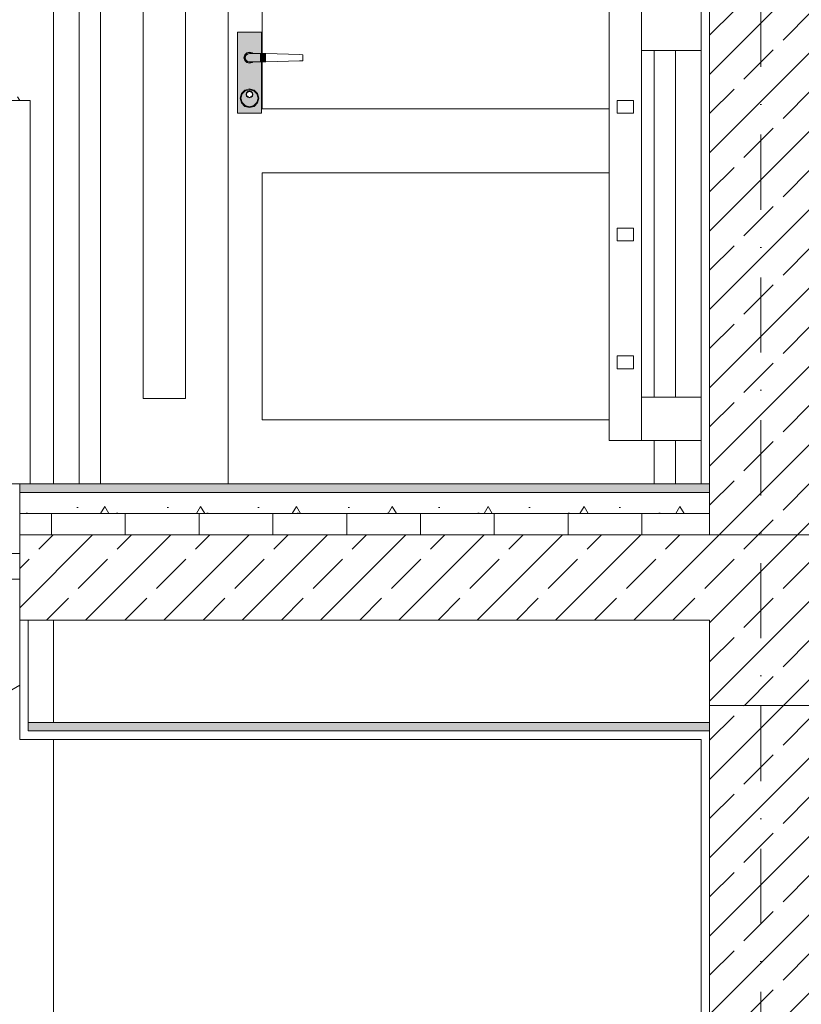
# Model space of a CAD drawing. Header units: millimetres. Extents: x -101298 to -58298, y 45839 to 66839.
# Tile 118 of 124: x -82087 to -80253, y 59648 to 61959. Entities that reach past the tile are written whole.
import ezdxf

# ---------------------------------------------------------------- set-up
doc = ezdxf.new("R2010")
doc.units = ezdxf.units.MM
doc.header["$MEASUREMENT"] = 0
doc.linetypes.add('Kropki i Kreski', pattern=[335.138881, 176.388884, -88.194442, 0, -70.555556])
doc.linetypes.add('Wipeout_Contour', pattern=[1000, 0, -1000])
doc.layers.add('Nowe_Konstrukcja - Schody', color=7, linetype='Continuous')
for name, color, linetype, lineweight, true_color in [('Nowe_Konstrukcja - Schody_Nr_pióra__101', 250, 'Continuous', 13, 0x333333), ('Nowe_Konstrukcja - Stropy_Nr_pióra__23', 7, 'Continuous', 13, 0x858585), ('Nowe_Konstrukcja - Stropy_Nr_pióra__81', 7, 'Continuous', 13, 0x6a6a6a), ('Nowe_Konstrukcja - Ściany zew_Nr_pióra__142', 7, 'Continuous', 0, 0xe8e8e8), ('Nowe_Konstrukcja - Ściany zew_Nr_pióra__23', 7, 'Continuous', 13, 0x858585), ('Nowe_Konstrukcja - Ściany zew_Nr_pióra__62', 7, 'Continuous', 18, 0xaaaaaa)]:
    doc.layers.add(name, color=color, linetype=linetype, lineweight=lineweight, true_color=true_color)
for name, color, linetype, lineweight in [('Nowe_Konstrukcja - Schody_Nr_pióra__3', 7, 'Continuous', 13), ('Nowe_Konstrukcja - Stropy_Nr_pióra__21', 7, 'Continuous', 20), ('Nowe_Konstrukcja - Stropy_Nr_pióra__3', 7, 'Continuous', 13), ('Nowe_Konstrukcja - Ściany zew_Nr_pióra__106', 252, 'Continuous', 13), ('Nowe_Konstrukcja - Ściany zew_Nr_pióra__18', 9, 'Continuous', 15), ('Nowe_Konstrukcja - Ściany zew_Nr_pióra__19', 255, 'Continuous', 0), ('Nowe_Konstrukcja - Ściany zew_Nr_pióra__3', 7, 'Continuous', 13), ('Nowe_Osie_Nr_pióra__3', 7, 'Continuous', 13), ('Nowe_Wnętrze - Umeblowanie_Nr_pióra__3', 7, 'Continuous', 13)]:
    doc.layers.add(name, color=color, linetype=linetype, lineweight=lineweight)
pattern_1 = [(45, (0, 0), (-91.92388, 91.92388), []), (45, (-45.96, 45.96), (-91.92388, 91.92388), [97.5, -32.5])]

msp = doc.modelspace()

# ---------------------------------------------------------------- hatches: boundary and pattern name
at = {"layer": 'Nowe_Konstrukcja - Stropy_Nr_pióra__23', "linetype": 'Continuous', "lineweight": 13, "true_color": 0x858585}
h = msp.add_hatch(dxfattribs=at)
h.set_pattern_fill('Beton_zbrojony_0001', color=252, style=0, pattern_type=2)
h.set_pattern_definition(pattern_1)
h.paths.add_polyline_path([(-80227.8, 63949.4), (-80467.8, 63949.4), (-80467.8, 60749.4), (-80227.8, 60749.4)])
at = {"layer": 'Nowe_Konstrukcja - Stropy_Nr_pióra__23', "linetype": 'Continuous', "lineweight": 0, "true_color": 0xe0e0e0}
for points in [[(-80467.8, 60869.4), (-82087.3, 60869.4), (-82087.3, 60849.4), (-80467.8, 60849.4)], [(-80467.8, 60309.4), (-82067.3, 60309.4), (-82067.3, 60289.4), (-80467.8, 60289.4)]]:
    msp.add_hatch(color=254, dxfattribs=at).paths.add_polyline_path(points)
at = {"layer": 'Nowe_Konstrukcja - Stropy_Nr_pióra__23', "linetype": 'Continuous', "lineweight": 13, "true_color": 0x858585}
h = msp.add_hatch(dxfattribs=at)
h.set_pattern_fill('Beton_lekki_0001', color=252, style=0, pattern_type=2)
h.set_pattern_definition([(0, (0, 0), (0, 389.7114), [24.375, -200.625]), (0, (112.5, 194.86), (0, 389.7114), [24.375, -200.625]), (60, (0, 0), (-337.5, 194.8557), [24.375, -200.625]), (60, (225, 0), (-337.5, 194.8557), [24.375, -200.625]), (120, (24.37, 0), (337.5, 194.8557), [24.375, -200.625]), (120, (249.38, 0), (337.5, 194.8557), [24.375, -200.625]), (0, (0, 37.5), (0, 75), [0, -75, 0, -112.5]), (45, (37.5, 37.5), (-53.03301, 53.03301), [0, -56.25, 0, -93.75])])
h.paths.add_polyline_path([(-80467.8, 60849.4), (-82087.3, 60849.4), (-82087.3, 60799.4), (-80467.8, 60799.4)])
h = msp.add_hatch(dxfattribs=at)
h.set_pattern_fill('Styropian_0001', color=252, style=0, pattern_type=2)
h.set_pattern_definition([(90, (0, 0), (-173.20508, 0), [100, -200]), (90, (-86.6, 150), (-173.20508, 0), [100, -200]), (150, (-4e-14, 100), (86.60254, 150), [100, -200]), (150, (-173.2, 100), (86.60254, 150), [100, -200]), (210, (0, 0), (-86.60254, 150), [100, -200]), (210, (-173.2, -7e-14), (-86.60254, 150), [100, -200])])
h.paths.add_polyline_path([(-80467.8, 60799.4), (-82087.3, 60799.4), (-82087.3, 60749.4), (-80467.8, 60749.4)])
h = msp.add_hatch(dxfattribs=at)
h.set_pattern_fill('Beton_zbrojony_0001', color=252, style=0, pattern_type=2)
h.set_pattern_definition(pattern_1)
h.paths.add_polyline_path([(-80227.8, 60349.4), (-80467.8, 60349.4), (-80467.8, 57149.4), (-80227.8, 57149.4)])
at = {"layer": 'Nowe_Konstrukcja - Ściany zew_Nr_pióra__106', "linetype": 'Continuous', "lineweight": 13}
for points in [[(-81541.7, 61786.9), (-81540.9, 61787.4), (-81543.8, 61790.3), (-81544.3, 61789.5)], [(-81567.8, 61774.4), (-81569.8, 61774.4), (-81566.8, 61763.4), (-81565.1, 61764.4)], [(-81565.1, 61764.4), (-81566.8, 61763.4), (-81558.8, 61755.3), (-81557.8, 61757.1)], [(-81557.8, 61757.1), (-81558.8, 61755.3), (-81547.8, 61752.4), (-81547.8, 61754.4)], [(-81547.8, 61754.4), (-81547.8, 61752.4), (-81536.8, 61755.3), (-81537.8, 61757.1)]]:
    msp.add_hatch(color=252, dxfattribs=at).paths.add_polyline_path(points)
at = {"layer": 'Nowe_Konstrukcja - Ściany zew_Nr_pióra__142', "linetype": 'Continuous', "lineweight": 0, "true_color": 0xe8e8e8}
msp.add_hatch(color=254, dxfattribs=at).paths.add_polyline_path([(-81527.8, 61774.4), (-81525.8, 61774.4), (-81528.7, 61785.4), (-81530.5, 61784.4)])
at = {"layer": 'Nowe_Konstrukcja - Ściany zew_Nr_pióra__18', "linetype": 'Continuous', "lineweight": 15}
h = msp.add_hatch(color=9, dxfattribs=at)
h.paths.add_polyline_path([(-81576.3, 61739.4), (-81519.3, 61739.4), (-81519.3, 61859.5), (-81522.8, 61859.4), (-81540, 61859.4), (-81541.3, 61858.1), (-81547.8, 61856.4), (-81554.3, 61858.1), (-81559, 61862.9), (-81560.8, 61869.4), (-81559, 61875.9), (-81554.3, 61880.7), (-81547.8, 61882.4), (-81541.3, 61880.7), (-81540, 61879.4), (-81522.8, 61879.4), (-81519.3, 61879.3), (-81519.3, 61929.4), (-81576.3, 61929.4)])
h.paths.add_polyline_path([(-81566.8, 61763.4), (-81569.8, 61774.4), (-81566.8, 61785.4), (-81558.8, 61793.5), (-81547.8, 61796.4), (-81536.8, 61793.5), (-81528.7, 61785.4), (-81525.8, 61774.4), (-81528.7, 61763.4), (-81536.8, 61755.3), (-81547.8, 61752.4), (-81558.8, 61755.3)], flags=0)
for points in [[(-81547.8, 61859.4), (-81522.8, 61859.4), (-81522.8, 61879.4), (-81547.8, 61879.4), (-81552.8, 61878.1), (-81556.5, 61874.4), (-81557.8, 61869.4), (-81556.5, 61864.4), (-81552.8, 61860.7)], [(-81522.8, 61879.4), (-81522.8, 61859.4), (-81509.4, 61859.8), (-81509.4, 61879)], [(-81530.5, 61764.4), (-81528.7, 61763.4), (-81525.8, 61774.4), (-81527.8, 61774.4)]]:
    msp.add_hatch(color=9, dxfattribs=at).paths.add_polyline_path(points)
h = msp.add_hatch(color=9, dxfattribs=at)
h.paths.add_polyline_path([(-81567.8, 61774.4), (-81565.1, 61764.4), (-81557.8, 61757.1), (-81547.8, 61754.4), (-81537.8, 61757.1), (-81530.5, 61764.4), (-81527.8, 61774.4), (-81530.5, 61784.4), (-81537.8, 61791.7), (-81547.8, 61794.4), (-81557.8, 61791.7), (-81565.1, 61784.4)])
h.paths.add_polyline_path([(-81555.8, 61783.4), (-81554.7, 61787.4), (-81551.8, 61790.3), (-81547.8, 61791.4), (-81543.8, 61790.3), (-81540.9, 61787.4), (-81539.8, 61783.4), (-81540.9, 61779.4), (-81543.8, 61776.5), (-81547.8, 61775.4), (-81551.8, 61776.5), (-81554.7, 61779.4)], flags=0)
at = {"layer": 'Nowe_Konstrukcja - Ściany zew_Nr_pióra__19', "linetype": 'Continuous', "lineweight": 0}
for points in [[(-81537.8, 61791.7), (-81536.8, 61793.5), (-81547.8, 61796.4), (-81547.8, 61794.4)], [(-81530.5, 61784.4), (-81528.7, 61785.4), (-81536.8, 61793.5), (-81537.8, 61791.7)]]:
    msp.add_hatch(color=255, dxfattribs=at).paths.add_polyline_path(points)
at = {"layer": 'Nowe_Konstrukcja - Ściany zew_Nr_pióra__23', "linetype": 'Continuous', "lineweight": 13, "true_color": 0x858585}
for points in [[(-81541.8, 61879.8), (-81541.3, 61880.7), (-81547.8, 61882.4), (-81547.8, 61881.4)], [(-81541.8, 61879.8), (-81541.4, 61879.4), (-81540, 61879.4), (-81541.3, 61880.7)], [(-81544.3, 61789.5), (-81543.8, 61790.3), (-81547.8, 61791.4), (-81547.8, 61790.4)], [(-81537.8, 61757.1), (-81536.8, 61755.3), (-81528.7, 61763.4), (-81530.5, 61764.4)]]:
    msp.add_hatch(color=252, dxfattribs=at).paths.add_polyline_path(points)
at = {"layer": 'Nowe_Konstrukcja - Ściany zew_Nr_pióra__62', "linetype": 'Continuous', "lineweight": 18, "true_color": 0xaaaaaa}
msp.add_hatch(color=253, dxfattribs=at).paths.add_polyline_path([(-81557.8, 61791.7), (-81558.8, 61793.5), (-81566.8, 61785.4), (-81565.1, 61784.4)])

# ---------------------------------------------------------------- linework, layer by layer
at = {"layer": 'Nowe_Konstrukcja - Schody_Nr_pióra__3', "color": 7, "linetype": 'Continuous', "lineweight": 13}
for p, q in [((-82367.3, 60705.8), (-82087.3, 60705.8)), ((-82337.3, 60645.8), (-82087.3, 60645.8)), ((-82337.3, 60250.5), (-82087.3, 60396.6))]:
    msp.add_line(p, q, dxfattribs=at)
at = {"layer": 'Nowe_Konstrukcja - Stropy_Nr_pióra__21', "color": 7, "linetype": 'Continuous', "lineweight": 20}
msp.add_line((-82087.3, 60549.4), (-82087.3, 60749.4), dxfattribs=at)
at = {"layer": 'Nowe_Konstrukcja - Stropy_Nr_pióra__21', "color": 7, "linetype": 'Continuous', "lineweight": 20, "flags": 128}
for points in [[(-80227.8, 63949.4), (-80467.8, 63949.4), (-80467.8, 60749.4), (-80227.8, 60749.4)], [(-80227.8, 60349.4), (-80467.8, 60349.4), (-80467.8, 57149.4), (-80227.8, 57149.4)]]:
    msp.add_lwpolyline(points, close=True, dxfattribs=at)
at = {"layer": 'Nowe_Konstrukcja - Stropy_Nr_pióra__3', "color": 7, "linetype": 'Continuous', "lineweight": 13}
for p, q in [((-82087.3, 60849.4), (-80467.8, 60849.4)), ((-82087.3, 60849.4), (-80467.8, 60849.4)), ((-82087.3, 60799.4), (-80467.8, 60799.4)), ((-82087.3, 60799.4), (-80467.8, 60799.4)), ((-82067.3, 60309.4), (-80467.8, 60309.4)), ((-82067.3, 60309.4), (-80467.8, 60309.4)), ((-82067.3, 60289.4), (-80467.8, 60289.4)), ((-82067.3, 60289.4), (-80467.8, 60289.4))]:
    msp.add_line(p, q, dxfattribs=at)
at = {"layer": 'Nowe_Konstrukcja - Stropy_Nr_pióra__81', "color": 251, "linetype": 'Continuous', "lineweight": 13, "true_color": 0x6a6a6a}
msp.add_line((-82087.3, 60749.4), (-79957.8, 60749.4), dxfattribs=at)
msp.add_line((-82087.3, 60749.4), (-79957.8, 60749.4), dxfattribs=at)
at = {"layer": 'Nowe_Konstrukcja - Ściany zew_Nr_pióra__3', "color": 7, "linetype": 'Continuous', "lineweight": 13}
for p, q in [((-80467.8, 60749.4), (-80467.8, 64149.4)), ((-80467.8, 60869.4), (-80467.8, 64149.4)), ((-80467.8, 60869.4), (-80467.8, 63969.4)), ((-80467.8, 60869.4), (-80467.8, 63969.4)), ((-82007.8, 63869.4), (-82007.8, 60869.4)), ((-80487.8, 60869.4), (-80487.8, 63869.4)), ((-81947.8, 62919.4), (-81947.8, 60869.4)), ((-81897.8, 62819.4), (-81897.8, 61069.4)), ((-81797.8, 61069.4), (-81797.8, 62819.4)), ((-81697.8, 62819.4), (-81697.8, 61069.4)), ((-81597.8, 61019.4), (-81597.8, 62809.4)), ((-81517.8, 62809.4), (-81517.8, 61879.3)), ((-81576.3, 61929.4), (-81519.3, 61929.4)), ((-81576.3, 61739.4), (-81576.3, 61929.4)), ((-81519.3, 61929.4), (-81519.3, 61879.3)), ((-80597.8, 61886.3), (-80597.8, 61072.6)), ((-80547.8, 61072.6), (-80547.8, 61886.3)), ((-81560.8, 61869.4), (-81559, 61875.9)), ((-81559, 61862.9), (-81560.8, 61869.4)), ((-81559.8, 61869.4), (-81558.2, 61875.4)), ((-81558.2, 61863.4), (-81559.8, 61869.4)), ((-81559, 61875.9), (-81554.3, 61880.7)), ((-81554.3, 61858.1), (-81559, 61862.9)), ((-81558.2, 61875.4), (-81553.8, 61879.8)), ((-81553.8, 61859), (-81558.2, 61863.4)), ((-81557.8, 61869.4), (-81556.5, 61874.4)), ((-81556.5, 61864.4), (-81557.8, 61869.4)), ((-81556.5, 61874.4), (-81552.8, 61878.1)), ((-81552.8, 61860.7), (-81556.5, 61864.4)), ((-81554.3, 61880.7), (-81547.8, 61882.4)), ((-81553.8, 61879.8), (-81547.8, 61881.4)), ((-81552.8, 61878.1), (-81547.8, 61879.4)), ((-81547.8, 61859.4), (-81552.8, 61860.7)), ((-81547.8, 61882.4), (-81541.3, 61880.7)), ((-81547.8, 61881.4), (-81541.8, 61879.8)), ((-81547.8, 61879.4), (-81522.8, 61879.4)), ((-81541.8, 61879.8), (-81541.4, 61879.4)), ((-81541.3, 61880.7), (-81540, 61879.4)), ((-81522.8, 61879.4), (-81509.4, 61879)), ((-81509.4, 61859.8), (-81522.8, 61859.4)), ((-81509.4, 61879), (-81482.7, 61878.2)), ((-81482.7, 61860.6), (-81509.4, 61859.8)), ((-81482.7, 61878.2), (-81456.3, 61877.4)), ((-81456.3, 61861.4), (-81482.7, 61860.6)), ((-81456.3, 61877.4), (-81430.4, 61876.7)), ((-81430.4, 61862.1), (-81456.3, 61861.4)), ((-81430.4, 61876.7), (-81422.3, 61876.4)), ((-81422.3, 61862.4), (-81430.4, 61862.1)), ((-81422.3, 61876.4), (-81422.3, 61862.4)), ((-81547.8, 61856.4), (-81554.3, 61858.1)), ((-81547.8, 61857.4), (-81553.8, 61859)), ((-81522.8, 61859.4), (-81547.8, 61859.4)), ((-81541.8, 61859), (-81547.8, 61857.4)), ((-81541.3, 61858.1), (-81547.8, 61856.4)), ((-81541.4, 61859.4), (-81541.8, 61859)), ((-81540, 61859.4), (-81541.3, 61858.1)), ((-81519.3, 61859.5), (-81519.3, 61739.4)), ((-81517.8, 61859.5), (-81517.8, 61749.4)), ((-81566.8, 61785.4), (-81558.8, 61793.5)), ((-81565.1, 61784.4), (-81557.8, 61791.7)), ((-81558.8, 61793.5), (-81547.8, 61796.4)), ((-81557.8, 61791.7), (-81547.8, 61794.4)), ((-81554.7, 61787.4), (-81551.8, 61790.3)), ((-81551.8, 61790.3), (-81547.8, 61791.4)), ((-81551.3, 61789.5), (-81547.8, 61790.4)), ((-81547.8, 61796.4), (-81536.8, 61793.5)), ((-81547.8, 61794.4), (-81537.8, 61791.7)), ((-81547.8, 61791.4), (-81543.8, 61790.3)), ((-81547.8, 61790.4), (-81544.3, 61789.5)), ((-81543.8, 61790.3), (-81540.9, 61787.4)), ((-81537.8, 61791.7), (-81530.5, 61784.4)), ((-81536.8, 61793.5), (-81528.7, 61785.4)), ((-81569.8, 61774.4), (-81566.8, 61785.4)), ((-81566.8, 61763.4), (-81569.8, 61774.4)), ((-81567.8, 61774.4), (-81565.1, 61784.4)), ((-81565.1, 61764.4), (-81567.8, 61774.4)), ((-81555.8, 61783.4), (-81554.7, 61787.4)), ((-81554.7, 61779.4), (-81555.8, 61783.4)), ((-81554.8, 61783.4), (-81553.9, 61786.9)), ((-81553.9, 61779.9), (-81554.8, 61783.4)), ((-81551.8, 61776.5), (-81554.7, 61779.4)), ((-81553.9, 61786.9), (-81551.3, 61789.5)), ((-81551.3, 61777.3), (-81553.9, 61779.9)), ((-81547.8, 61775.4), (-81551.8, 61776.5)), ((-81547.8, 61776.4), (-81551.3, 61777.3)), ((-81544.3, 61777.3), (-81547.8, 61776.4)), ((-81543.8, 61776.5), (-81547.8, 61775.4)), ((-81544.3, 61789.5), (-81541.7, 61786.9)), ((-81541.7, 61779.9), (-81544.3, 61777.3)), ((-81540.9, 61779.4), (-81543.8, 61776.5)), ((-81541.7, 61786.9), (-81540.8, 61783.4)), ((-81540.8, 61783.4), (-81541.7, 61779.9)), ((-81540.9, 61787.4), (-81539.8, 61783.4)), ((-81539.8, 61783.4), (-81540.9, 61779.4)), ((-81530.5, 61784.4), (-81527.8, 61774.4)), ((-81527.8, 61774.4), (-81530.5, 61764.4)), ((-81528.7, 61785.4), (-81525.8, 61774.4)), ((-81525.8, 61774.4), (-81528.7, 61763.4)), ((-81558.8, 61755.3), (-81566.8, 61763.4)), ((-81557.8, 61757.1), (-81565.1, 61764.4)), ((-81547.8, 61752.4), (-81558.8, 61755.3)), ((-81547.8, 61754.4), (-81557.8, 61757.1)), ((-81537.8, 61757.1), (-81547.8, 61754.4)), ((-81536.8, 61755.3), (-81547.8, 61752.4)), ((-81530.5, 61764.4), (-81537.8, 61757.1)), ((-81528.7, 61763.4), (-81536.8, 61755.3)), ((-81517.8, 61749.4), (-80703.7, 61749.4)), ((-81519.3, 61739.4), (-81576.3, 61739.4)), ((-80703.7, 61599.4), (-81517.8, 61599.4)), ((-81517.8, 61599.4), (-81517.8, 61019.4)), ((-81897.8, 61069.4), (-81897.8, 60869.4)), ((-81697.8, 61069.4), (-81797.8, 61069.4)), ((-81597.8, 60869.4), (-81597.8, 61019.4)), ((-81517.8, 61019.4), (-80703.7, 61019.4)), ((-80597.8, 60971), (-80597.8, 60869.4)), ((-80547.8, 60869.4), (-80547.8, 60971)), ((-82087.3, 60799.4), (-82087.3, 60849.4)), ((-82087.3, 60749.4), (-82087.3, 60799.4)), ((-82087.3, 60549.4), (-80467.8, 60549.4)), ((-82007.8, 60549.4), (-82007.8, 60309.4)), ((-80487.8, 60549.4), (-80467.8, 60549.4)), ((-80467.8, 57149.4), (-80467.8, 60549.4)), ((-80467.8, 57269.4), (-80467.8, 60549.4)), ((-82087.3, 60269.4), (-80487.8, 60269.4)), ((-82007.8, 60269.4), (-82007.8, 57269.4)), ((-80487.8, 57269.4), (-80487.8, 60269.4))]:
    msp.add_line(p, q, dxfattribs=at)
at = {"layer": 'Nowe_Konstrukcja - Ściany zew_Nr_pióra__3', "color": 7, "linetype": 'Continuous', "lineweight": 13, "flags": 128}
msp.add_lwpolyline([(-82067.3, 60289.4), (-82067.3, 60549.4)], dxfattribs=at)
at = {"layer": 'Nowe_Osie_Nr_pióra__3', "color": 7, "linetype": 'Kropki i Kreski', "lineweight": 13}
msp.add_line((-80347.8, 65376.6), (-80347.8, 49698), dxfattribs=at)
at = {"layer": 'Nowe_Wnętrze - Umeblowanie_Nr_pióra__3', "color": 7, "linetype": 'Continuous', "lineweight": 13}
for p, q in [((-80703.7, 60971), (-80703.7, 63869.4)), ((-80627.5, 60971), (-80627.5, 63869.4)), ((-80627.5, 61886.3), (-80487.8, 61886.3)), ((-80684.6, 61769.4), (-80646.5, 61769.4)), ((-80684.6, 61739.4), (-80684.6, 61769.4)), ((-80646.5, 61739.4), (-80646.5, 61769.4)), ((-80684.6, 61739.4), (-80646.5, 61739.4)), ((-80684.6, 61469.4), (-80646.5, 61469.4)), ((-80684.6, 61439.4), (-80684.6, 61469.4)), ((-80646.5, 61439.4), (-80646.5, 61469.4)), ((-80684.6, 61439.4), (-80646.5, 61439.4)), ((-80684.6, 61169.4), (-80646.5, 61169.4)), ((-80684.6, 61139.4), (-80684.6, 61169.4)), ((-80646.5, 61139.4), (-80646.5, 61169.4)), ((-80684.6, 61139.4), (-80646.5, 61139.4)), ((-80627.5, 61072.6), (-80487.8, 61072.6)), ((-80703.7, 60971), (-80627.5, 60971)), ((-80627.5, 60971), (-80487.8, 60971))]:
    msp.add_line(p, q, dxfattribs=at)

# ---------------------------------------------------------------- next in the draw order: wipeouts: each hides what was drawn before it
at = {"color": 254, "linetype": 'Wipeout_Contour', "lineweight": 0, "ltscale": 409849.103621}
msp.add_wipeout([(-82112.3, 60869.4), (-82062.3, 60869.4), (-82062.3, 61769.4), (-82112.3, 61769.4)], dxfattribs=at).dxf.layer = 'Nowe_Konstrukcja - Schody'

# ---------------------------------------------------------------- next in the draw order: hatches: boundary and pattern name
at = {"layer": 'Nowe_Konstrukcja - Stropy_Nr_pióra__23', "linetype": 'Continuous', "lineweight": 13, "true_color": 0x858585}
h = msp.add_hatch(dxfattribs=at)
h.set_pattern_fill('Beton_zbrojony_0001', color=252, style=0, pattern_type=2)
h.set_pattern_definition(pattern_1)
h.paths.add_polyline_path([(-82087.3, 60749.4), (-82087.3, 60549.4), (-80467.8, 60549.4), (-80467.8, 60349.4), (-80227.8, 60349.4), (-80227.8, 60549.4), (-70587.7, 60549.4), (-70587.7, 60349.4), (-70347.7, 60349.4), (-70347.7, 60749.4), (-70347.7, 61769.4), (-70587.7, 61769.4), (-70587.7, 60749.4)])

# ---------------------------------------------------------------- next in the draw order: linework, layer by layer
at = {"layer": 'Nowe_Konstrukcja - Schody_Nr_pióra__101', "color": 250, "linetype": 'Continuous', "lineweight": 13, "true_color": 0x333333}
for p, q in [((-82112.3, 61769.4), (-82062.3, 61769.4)), ((-82092.1, 61777.7), (-82087.3, 61769.4)), ((-82062.3, 60869.4), (-82062.3, 61769.4)), ((-82112.3, 60869.4), (-82087.3, 60869.4))]:
    msp.add_line(p, q, dxfattribs=at)
at = {"layer": 'Nowe_Konstrukcja - Stropy_Nr_pióra__21', "color": 7, "linetype": 'Continuous', "lineweight": 20, "flags": 128}
msp.add_lwpolyline([(-82087.3, 60749.4), (-82087.3, 60549.4), (-80467.8, 60549.4), (-80467.8, 60349.4), (-80227.8, 60349.4), (-80227.8, 60549.4), (-70587.7, 60549.4), (-70587.7, 60349.4), (-70347.7, 60349.4), (-70347.7, 60749.4), (-70347.7, 61769.4), (-70587.7, 61769.4), (-70587.7, 60749.4)], close=True, dxfattribs=at)
at = {"layer": 'Nowe_Konstrukcja - Ściany zew_Nr_pióra__3', "color": 7, "linetype": 'Continuous', "lineweight": 13}
for p, q in [((-82112.3, 60869.4), (-80467.8, 60869.4)), ((-82087.3, 60849.4), (-82087.3, 60869.4))]:
    msp.add_line(p, q, dxfattribs=at)
at = {"layer": 'Nowe_Konstrukcja - Ściany zew_Nr_pióra__3', "color": 7, "linetype": 'Continuous', "lineweight": 13, "flags": 128}
msp.add_lwpolyline([(-82087.3, 60269.4), (-82087.3, 60869.4)], dxfattribs=at)

doc.saveas('drawing.dxf')
